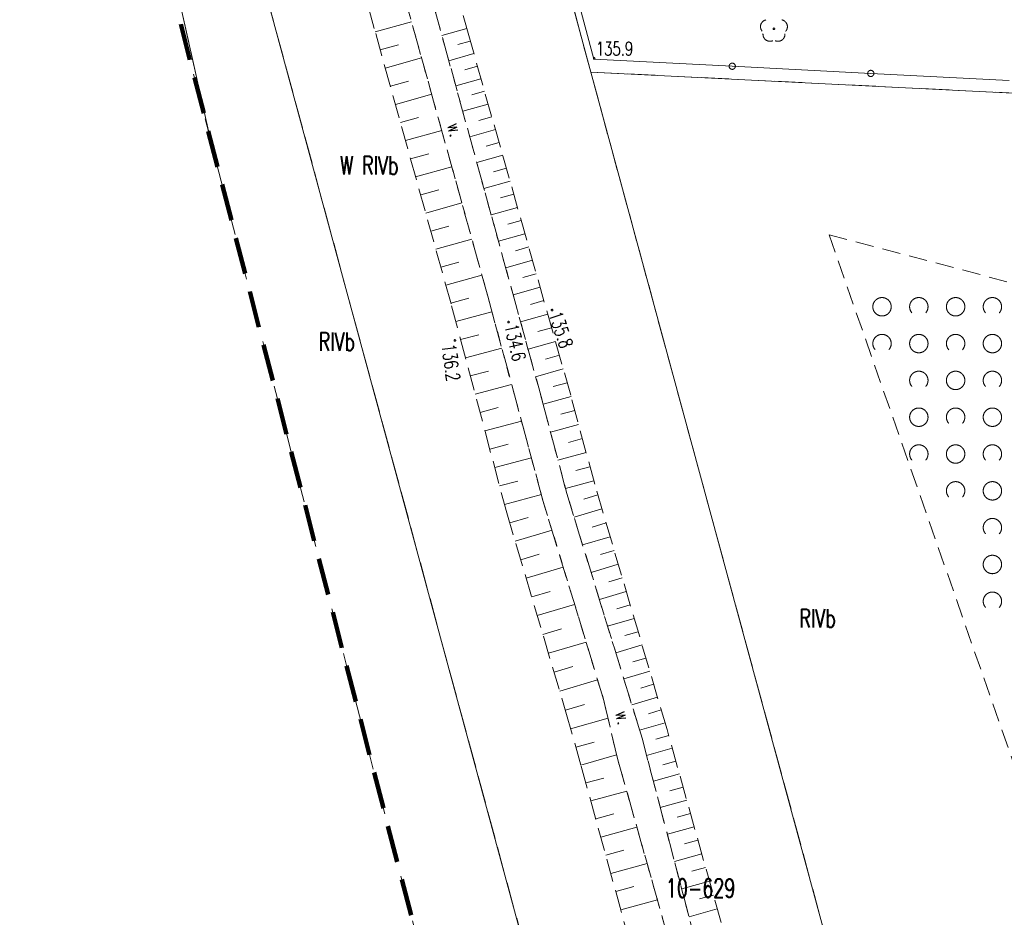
# Model space of a CAD drawing. Header units: centimetres. Extents: x -29333 to 403204, y -464147 to 16641.
# Tile 103 of 134: x 51690 to 57042, y -7053 to -2176. Entities that reach past the tile are written whole.
import ezdxf
from ezdxf.xclip import XClip

# ---------------------------------------------------------------- set-up
doc = ezdxf.new("R2010")
doc.units = ezdxf.units.CM
doc.header["$MEASUREMENT"] = 0
doc.header["$XCLIPFRAME"] = 0
for name, pattern in [('1_OTRK', [175, 125, -50]), ('1_OTRKG', [175, 125, -50]), ('1_OTWM', [100, 50, -50]), ('1_OTZK', [150, 100, -50]), ('4', [250, 150, -100]), ('EGKK', [200, 150, -50]), ('Przerywana BARDZO długa', [300, 200, -100])]:
    doc.linetypes.add(name, pattern=pattern)
for name, color, linetype in [('2010 Mlawa_628_1_mdcp_plus_zakres obcięta_13_BLOKADA_L_0', 7, 'Continuous'), ('2010 Mlawa_628_1_mdcp_plus_zakres obcięta_13_Dzialki', 7, 'Continuous'), ('2010 Mlawa_628_1_mdcp_plus_zakres obcięta_13_Kontury', 7, 'Continuous'), ('2010 Mlawa_628_1_mdcp_plus_zakres obcięta_13_Numery_dzialek', 7, 'Continuous'), ('2010 Mlawa_628_1_mdcp_plus_zakres obcięta_13_Numery_konturow', 7, 'Continuous'), ('2010 Mlawa_628_1_mdcp_plus_zakres obcięta_13_OTO_L_0', 7, 'Continuous'), ('2010 Mlawa_628_1_mdcp_plus_zakres obcięta_13_OTR_L_1', 7, 'Continuous'), ('2010 Mlawa_628_1_mdcp_plus_zakres obcięta_13_OTR_T_1', 7, 'Continuous'), ('2010 Mlawa_628_1_mdcp_plus_zakres obcięta_13_OTW_E_T_2', 7, 'Continuous'), ('2010 Mlawa_628_1_mdcp_plus_zakres obcięta_13_OTW_L_3', 7, 'Continuous'), ('2010 Mlawa_628_1_mdcp_plus_zakres obcięta_13_OTZ_L_1', 7, 'Continuous'), ('2010 Mlawa_628_1_mdcp_plus_zakres obcięta_13_OTZ_T_0', 7, 'Continuous'), ('MAPA MDCP', 7, 'Continuous'), ('PZT NOWE PAB', 7, 'Continuous')]:
    doc.layers.add(name, color=color, linetype=linetype)
doc.styles.add('GENERATED_STYLE_2', font='Simplex.shx')

# ---------------------------------------------------------------- blocks, each defined once
blk = doc.blocks.new('Rysunek_4_13', base_point=(-745725621.2, -588524063.1))
at = {"layer": '2010 Mlawa_628_1_mdcp_plus_zakres obcięta_13_BLOKADA_L_0', "color": 7, "linetype": '4', "lineweight": 18}
blk.add_line((56553.8, -17624.1), (51967.8, 107.9), dxfattribs=at)
at = {"layer": '2010 Mlawa_628_1_mdcp_plus_zakres obcięta_13_Dzialki', "color": 7, "linetype": 'Continuous', "lineweight": 18}
for p, q in [((54793.8, -2461.1), (53883.8, 928.9)), ((52303.8, 638.9), (56114.8, -13419.1)), ((51965.8, 577.9), (52723.5, -2813.7)), ((57658.8, -13000.1), (54793.8, -2461.1)), ((54793.8, -2461.1), (63390.8, -2889.1))]:
    blk.add_line(p, q, dxfattribs=at)
at = {"layer": '2010 Mlawa_628_1_mdcp_plus_zakres obcięta_13_Kontury', "color": 3, "linetype": 'EGKK', "lineweight": 18}
for p, q in [((54793.8, -2461.1), (53883.8, 928.9)), ((54639.8, -7975.1), (52303.8, 638.9)), ((51965.8, 577.9), (52719.7, -2799.3)), ((59538.8, -2697.1), (54793.8, -2461.1)), ((54793.8, -2461.1), (56255.8, -7840.1))]:
    blk.add_line(p, q, dxfattribs=at)
at = {"layer": '2010 Mlawa_628_1_mdcp_plus_zakres obcięta_13_OTO_L_0', "color": 7, "linetype": 'Continuous', "lineweight": 18}
for p, q in [((54809.8, -2390.1), (54616.5, -1665.4)), ((55562.8, -2429.2), (54809.8, -2390.1)), ((56315.8, -2468.4), (55562.8, -2429.2)), ((57068.8, -2507.5), (56315.8, -2468.4))]:
    blk.add_line(p, q, dxfattribs=at)
for centre in [(55562.8, -2429.2), (56315.8, -2468.4)]:
    blk.add_circle(centre, 17, dxfattribs=at)
at = {"layer": '2010 Mlawa_628_1_mdcp_plus_zakres obcięta_13_OTR_L_1', "color": 7, "linetype": '1_OTRK', "lineweight": 18}
for p, q in [((53524, -586.3), (54533.9, -4260.6)), ((54233.8, -3677.7), (53454, -872.8)), ((54535.6, -4794.7), (54233.8, -3677.7)), ((54533.9, -4260.6), (54663.3, -4749.8)), ((54663.3, -4749.8), (55072.7, -6080.1)), ((54865.2, -5874.5), (54535.6, -4794.7)), ((54935.4, -6176.1), (54865.2, -5874.5)), ((55072.7, -6080.1), (55882.3, -9154.8)), ((55358.9, -7678.3), (54935.4, -6176.1))]:
    blk.add_line(p, q, dxfattribs=at)
at = {"layer": '2010 Mlawa_628_1_mdcp_plus_zakres obcięta_13_OTR_L_1', "color": 7, "linetype": '1_OTRKG', "lineweight": 18}
for p, q in [((54133.9, -2274.2), (53752, -870.7)), ((53263.3, -921.1), (53624.7, -2251.8)), ((53624.7, -2251.8), (54037.1, -3730.1)), ((54684.6, -4215.6), (54133.9, -2274.2)), ((54037.1, -3730.1), (54337, -4855.1)), ((54815, -4699.7), (54684.6, -4215.6)), ((55208.4, -6033.1), (54815, -4699.7)), ((54337, -4855.1), (54658.7, -5938)), ((54658.7, -5938), (54741.7, -6231.4)), ((55643.3, -7586.3), (55208.4, -6033.1)), ((54741.7, -6231.4), (55154.3, -7728.7))]:
    blk.add_line(p, q, dxfattribs=at)
at = {"layer": '2010 Mlawa_628_1_mdcp_plus_zakres obcięta_13_OTR_L_1', "color": 7, "linetype": 'Continuous', "lineweight": 18}
for p, q in [((53622.1, -2242.2), (53819.8, -2188.6)), ((54120.5, -2224.9), (53984.5, -2261.9)), ((54139.2, -2292.8), (54071.4, -2312)), ((53649.6, -2340.9), (53748.2, -2313.4)), ((53677.1, -2439.5), (53874.3, -2384.5)), ((54158.4, -2360.6), (54022.3, -2399.2)), ((54177.7, -2428.7), (54109.4, -2448)), ((53704.6, -2538.1), (53803.1, -2510.6)), ((54197.1, -2497), (54059.9, -2535.9)), ((54216.6, -2565.6), (54147.7, -2585.2)), ((53732, -2636.6), (53929.1, -2581.6)), ((54236.1, -2634.5), (54097.8, -2673.8)), ((53759.5, -2735), (53858, -2707.6)), ((54255.8, -2703.7), (54186.3, -2723.4)), ((53787, -2833.4), (53983.8, -2778.5)), ((54275.5, -2773.2), (54135.9, -2812.8)), ((54295.2, -2842.9), (54225.2, -2862.8)), ((53814.4, -2931.8), (53912.8, -2904.4)), ((54315.1, -2913), (54174.5, -2952.9)), ((53841.8, -3030.1), (54038.5, -2975.3)), ((54335.1, -2983.3), (54264.4, -3003.3)), ((53869.3, -3128.4), (53967.5, -3101)), ((54355.1, -3053.9), (54213.3, -3094.1)), ((54375.2, -3124.8), (54304, -3145)), ((53896.7, -3226.7), (54093.1, -3171.8)), ((54395.4, -3196), (54252.4, -3236.6)), ((53924.1, -3324.9), (54022.3, -3297.5)), ((54415.7, -3267.5), (54343.9, -3287.9)), ((53951.4, -3423), (54147.7, -3368.2)), ((54436, -3339.3), (54291.9, -3380.2)), ((54456.5, -3411.3), (54384.1, -3431.9)), ((53978.8, -3521.1), (54076.9, -3493.7)), ((54477, -3483.7), (54331.7, -3524.9)), ((54006.2, -3619.2), (54202.3, -3564.5)), ((54497.6, -3556.4), (54424.6, -3577)), ((54518.3, -3629.3), (54371.8, -3670.9)), ((54033.5, -3717.2), (54131.5, -3689.8)), ((54539.1, -3702.6), (54465.5, -3723.4)), ((54059.9, -3815.6), (54256.9, -3763.1)), ((54559.9, -3776.1), (54412.2, -3818)), ((54580.9, -3850), (54506.7, -3871)), ((54086.2, -3914.2), (54184.8, -3888)), ((54601.9, -3924.1), (54453, -3966.4)), ((54112.5, -4013.1), (54310.2, -3960.4)), ((54623, -3998.6), (54548.3, -4019.8)), ((54138.9, -4112), (54237.9, -4085.6)), ((54644.2, -4073.3), (54494.1, -4115.9)), ((54165.4, -4211.2), (54363.6, -4158.3)), ((54665.5, -4148.4), (54590.2, -4169.8)), ((54686.8, -4223.8), (54535, -4264.7)), ((54191.8, -4310.5), (54291.2, -4284)), ((54707.3, -4299.7), (54631.2, -4320.2)), ((54218.4, -4410), (54417.3, -4356.9)), ((54727.7, -4375.8), (54575.2, -4416.9)), ((54244.9, -4509.6), (54344.6, -4483)), ((54748.3, -4452.1), (54671.9, -4472.7)), ((54768.9, -4528.5), (54615.7, -4569.8)), ((54271.5, -4609.4), (54471.2, -4556.2)), ((54789.5, -4605.1), (54712.7, -4625.8)), ((54298.2, -4709.4), (54398.2, -4682.8)), ((54810.2, -4681.9), (54656.3, -4723.3)), ((54324.9, -4809.6), (54525.2, -4756.2)), ((54832.3, -4758.4), (54756.1, -4780.9)), ((54854.8, -4834.6), (54703.2, -4879.4)), ((54353.2, -4909.7), (54452.9, -4880)), ((54877.2, -4910.4), (54801.8, -4932.7)), ((54383, -5009.7), (54583.1, -4950.3)), ((54899.4, -4985.8), (54749.6, -5030)), ((54412.8, -5110.2), (54513.3, -5080.4)), ((54921.5, -5060.7), (54847, -5082.7)), ((54943.5, -5135.2), (54795.4, -5178.9)), ((54442.7, -5211), (54644.4, -5151.1)), ((54965.3, -5209.2), (54891.7, -5231)), ((54472.8, -5312.3), (54574, -5282.2)), ((54987, -5282.9), (54840.7, -5326)), ((54503, -5413.9), (54706.2, -5353.5)), ((55008.6, -5356), (54935.9, -5377.5)), ((55030.1, -5428.8), (54885.4, -5471.5)), ((54533.3, -5515.9), (54635.3, -5485.6)), ((55051.4, -5501.2), (54979.5, -5522.4)), ((54563.7, -5618.2), (54768.4, -5557.4)), ((55072.7, -5573.1), (54929.7, -5615.3)), ((55093.8, -5644.6), (55022.7, -5665.5)), ((54594.2, -5721), (54697, -5690.5)), ((55114.7, -5715.7), (54973.4, -5757.4)), ((54624.8, -5824.2), (54831.2, -5762.9)), ((55135.6, -5786.3), (55065.3, -5807.1)), ((55156.3, -5856.6), (55016.6, -5897.8)), ((54655.6, -5927.7), (54759.1, -5897)), ((55176.9, -5926.4), (55107.5, -5946.9)), ((54684.5, -6029.3), (54887.8, -5971.8)), ((55197.4, -5995.9), (55059.3, -6036.6)), ((54712.6, -6128.7), (54811.9, -6100.5)), ((55217.3, -6065), (55148.1, -6084.4)), ((55236.7, -6134.2), (55097.2, -6173.3)), ((54740.1, -6225.7), (54934.1, -6170.7)), ((55256.2, -6204), (55186, -6223.6)), ((54767, -6323), (54864.3, -6296.2)), ((55275.9, -6274.2), (55134.3, -6313.9)), ((54793.9, -6420.7), (54989.1, -6366.9)), ((55295.7, -6345), (55224.4, -6365)), ((55315.7, -6416.4), (55171.9, -6456.7)), ((54820.8, -6518.6), (54918.8, -6491.6)), ((55335.9, -6488.3), (55263.4, -6508.6)), ((54847.9, -6616.8), (55044.4, -6562.7)), ((55356.2, -6560.8), (55210.1, -6601.7)), ((55376.6, -6633.9), (55303, -6654.5)), ((54875.1, -6715.4), (54973.6, -6688.2)), ((55397.2, -6707.5), (55248.9, -6749)), ((54902.3, -6814.2), (55099.9, -6759.7)), ((55418, -6781.7), (55343.2, -6802.6)), ((54929.6, -6913.3), (55028.7, -6886)), ((55438.9, -6856.5), (55288.2, -6898.7)), ((55460, -6931.8), (55384.1, -6953.1)), ((54957, -7012.7), (55155.8, -6957.9)), ((55481.3, -7007.7), (55328.3, -7050.6))]:
    blk.add_line(p, q, dxfattribs=at)
at = {"layer": '2010 Mlawa_628_1_mdcp_plus_zakres obcięta_13_OTR_T_1', "color": 7, "linetype": 'Continuous', "lineweight": 18}
for centre in [(54812.4, -2387.1), (54583.3, -3754.2), (54346.8, -3818.9), (54055.4, -3919)]:
    blk.add_circle(centre, 4.5, dxfattribs=at)
at = {"layer": '2010 Mlawa_628_1_mdcp_plus_zakres obcięta_13_OTW_L_3', "color": 7, "linetype": '1_OTWM', "lineweight": 18}
for p, q in [((54533.9, -4260.6), (53524, -586.3)), ((53454, -872.8), (54233.8, -3677.7)), ((54233.8, -3677.7), (54535.6, -4794.7)), ((54663.3, -4749.8), (54533.9, -4260.6)), ((55072.7, -6080.1), (54663.3, -4749.8)), ((54535.6, -4794.7), (54865.2, -5874.5)), ((54865.2, -5874.5), (54935.4, -6176.1)), ((55882.3, -9154.8), (55072.7, -6080.1)), ((54935.4, -6176.1), (55358.9, -7678.3))]:
    blk.add_line(p, q, dxfattribs=at)
at = {"layer": '2010 Mlawa_628_1_mdcp_plus_zakres obcięta_13_OTZ_L_1', "color": 7, "linetype": '1_OTZK', "lineweight": 18}
for q in [(58076.9, -9036), (58281.9, -3923.7)]:
    blk.add_line((56088.8, -3344.6), q, dxfattribs=at)
at = {"layer": '2010 Mlawa_628_1_mdcp_plus_zakres obcięta_13_OTZ_L_1', "color": 7, "linetype": 'Continuous', "lineweight": 18}
for centre in [(56376.9, -3736), (56776.9, -3736), (56576.9, -3936), (56576.9, -3936), (56976.9, -3936), (56976.9, -3936), (56776.9, -4136), (56776.9, -4136), (56576.9, -4336), (56976.9, -4336), (56976.9, -4336), (56776.9, -4536), (56776.9, -4536), (56976.9, -4736), (56976.9, -4736), (56976.9, -5136)]:
    blk.add_circle(centre, 50, dxfattribs=at)
for centre, start, end in [((56576.9, -3736), 318.5904, 221.4096), ((56976.9, -3736), 318.5904, 221.4096), ((56376.9, -3936), 318.7031, 221.2969), ((56776.9, -3936), 318.5904, 221.4096), ((56776.9, -3936), 318.7031, 221.2969), ((56576.9, -4136), 318.7031, 221.2969), ((56976.9, -4136), 318.7031, 221.2969), ((56976.9, -4136), 318.5904, 221.4096), ((56776.9, -4336), 318.5904, 221.4096), ((56776.9, -4336), 318.7031, 221.2969), ((56576.9, -4536), 318.7031, 221.2969), ((56976.9, -4536), 318.7031, 221.2969), ((56976.9, -4536), 318.5904, 221.4096), ((56776.9, -4736), 318.7031, 221.2969), ((56976.9, -4936), 318.7031, 221.2969), ((56976.9, -5336), 318.7031, 221.2969)]:
    blk.add_arc(centre, 50, start, end, dxfattribs=at)
at = {"layer": '2010 Mlawa_628_1_mdcp_plus_zakres obcięta_13_OTZ_T_0', "color": 94, "linetype": 'Continuous', "lineweight": 18}
blk.add_circle((55789.4, -2225.9), 4.5, dxfattribs=at)
for centre, start, end in [((55753.8, -2214.3), 102.1445, 221.86), ((55825.1, -2214.3), 318.14, 77.8555), ((55767.4, -2256.2), 174.1482, 293.8542), ((55811.5, -2256.2), 246.1458, 5.8518)]:
    blk.add_arc(centre, 37.5, start, end, dxfattribs=at)
at = {"layer": '2010 Mlawa_628_1_mdcp_plus_zakres obcięta_13_Numery_dzialek', "color": 7, "linetype": 'Continuous', "lineweight": 18, "insert": (55201.8, -6844.6), "char_height": 100, "attachment_point": 1, "style": 'GENERATED_STYLE_2'}
blk.add_mtext('\\A1;{\\W0.700000x;\\pql;\\FSimplex.shx;10-629}', dxfattribs=at)
at = {"layer": '2010 Mlawa_628_1_mdcp_plus_zakres obcięta_13_Numery_konturow', "color": 3, "linetype": 'Continuous', "lineweight": 18, "char_height": 100, "attachment_point": 1, "style": 'GENERATED_STYLE_2'}
for s, insert in [('\\A1;{\\W0.700000x;\\pql;\\FSimplex.shx;W RIVb}', (53430.5, -2918)), ('\\A1;{\\W0.700000x;\\pql;\\FSimplex.shx;RIVb}', (53314.2, -3875)), ('\\A1;{\\W0.700000x;\\pql;\\FSimplex.shx;RIVb}', (55927.1, -5378))]:
    blk.add_mtext(s, dxfattribs=dict(at, insert=insert))
at = {"layer": '2010 Mlawa_628_1_mdcp_plus_zakres obcięta_13_OTR_T_1', "color": 7, "linetype": 'Continuous', "lineweight": 18, "insert": (54821.5, -2334.1), "char_height": 75, "attachment_point": 4, "style": 'GENERATED_STYLE_2'}
blk.add_mtext('\\A1;{\\W0.700000x;\\pql;\\FSimplex.shx;135.9}', dxfattribs=at)
at = {"layer": '2010 Mlawa_628_1_mdcp_plus_zakres obcięta_13_OTR_T_1', "color": 7, "linetype": 'Continuous', "lineweight": 18, "char_height": 75, "style": 'GENERATED_STYLE_2'}
for s, insert, attachment_point, rotation in [('\\A1;{\\W0.700000x;\\pql;\\FSimplex.shx;135.8}', (54563.5, -3776.8), 7, 288.8315), ('\\A1;{\\W0.700000x;\\pql;\\FSimplex.shx;134.6}', (54324.7, -3839.3), 7, 282.8515), ('\\A1;{\\W0.700000x;\\pql;\\FSimplex.shx;136.2}', (54058.2, -3933.7), 1, 277.4015)]:
    blk.add_mtext(s, dxfattribs=dict(at, insert=insert, attachment_point=attachment_point, rotation=rotation))
at = {"layer": '2010 Mlawa_628_1_mdcp_plus_zakres obcięta_13_OTW_E_T_2', "color": 7, "linetype": 'Continuous', "lineweight": 18, "char_height": 75, "attachment_point": 4, "style": 'GENERATED_STYLE_2'}
for insert, rotation in [((54048.2, -2739.3), 285.1095), ((54962.3, -5932.9), 282.7279)]:
    blk.add_mtext('\\A1;{\\W0.700000x;\\pql;\\FSimplex.shx;w.}', dxfattribs=dict(at, insert=insert, rotation=rotation))

msp = doc.modelspace()

# ---------------------------------------------------------------- linework, layer by layer
at = {"layer": 'PZT NOWE PAB', "color": 124, "linetype": 'Przerywana BARDZO długa', "lineweight": 200, "flags": 128}
msp.add_lwpolyline([(51689.8, 5705.9), (63044.8, 5705.9), (71434.8, 3877.9), (79469.8, 4744.9), (80481.8, -6650.1), (75075.8, -7063.1), (72357.8, -15719.1), (69521.8, -18554.1), (56553.8, -17624.1), (51967.8, 107.9), (51908.8, 48.9)], close=True, dxfattribs=at)

# ---------------------------------------------------------------- block references
at = {"layer": 'MAPA MDCP', "color": 151, "linetype": 'Continuous', "lineweight": 13, "true_color": 0x80c2ff}
ref = msp.add_blockref('Rysunek_4_13', (-745725621.2, -588524063.1), dxfattribs=at)
XClip(ref).set_block_clipping_path([(51157.1316538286, -19056.0251476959), (81475.159538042, -19056.0251476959), (81475.1595380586, -2291.2859517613), (80094.3925547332, -2197.1288595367), (79656.9077541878, 2708.9656158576), (81475.1595380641, 3294.6233514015), (81475.1595380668, 5995.166576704), (79391.2894918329, 5995.1665766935), (79236.5670289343, 4736.0914165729), (78168.8180721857, 4617.3317406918), (77590.5687296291, 5995.1665766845), (53235.899278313, 5995.1665765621), (53338.1891512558, 5713.3646833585), (52818.3323959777, 5714.3082139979), (52685.4063431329, 5995.1665765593), (51157.1316537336, 5995.1665765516)])

doc.saveas('drawing.dxf')
